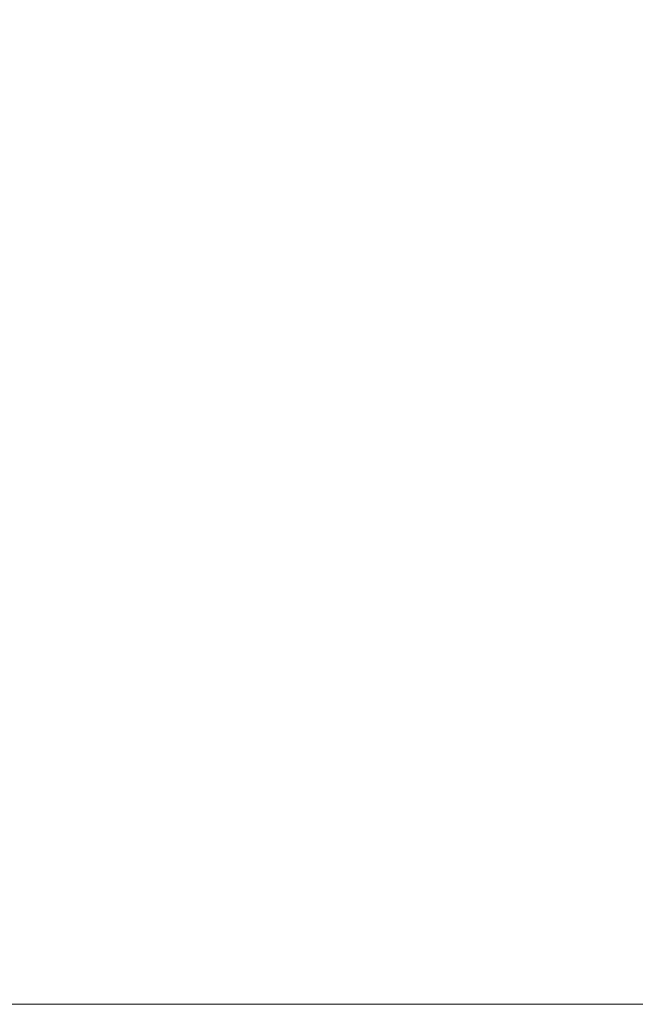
# Model space of a CAD drawing. Header units: inches. Extents: x -263 to 530, y -1 to 602.
# Tile 6 of 256: x -191.537 to -190.77, y 126 to 127.227. Entities that reach past the tile are written whole.
import ezdxf

# ---------------------------------------------------------------- set-up
doc = ezdxf.new("R2010")
doc.units = ezdxf.units.IN
doc.header["$MEASUREMENT"] = 0
doc.layers.add('A-WALL', color=113, linetype='Continuous', lineweight=13)

msp = doc.modelspace()

# ---------------------------------------------------------------- meshes
at = {"layer": 'A-WALL'}
mesh = msp.add_polyface(dxfattribs=at)
corners = [(-204.5, 134.5, 114.5), (-198, 134.5, 114.5), (-142.5, 134.5, 114.5), (-142.5, 126, 114.5), (-204.5, 126, 114.5)]
mesh.append_faces([[corners[k] for k in face] for face in [(1, 4, 0)]], dxfattribs={"vtx0": -1})
mesh.append_faces([[corners[k] for k in face] for face in [(3, 4, 1, 2)]], dxfattribs={"vtx1": -1})
mesh = msp.add_polyface(dxfattribs=at)
corners = [(-142.5, 134.5, 260), (-198, 134.5, 260), (-204.5, 134.5, 260), (-204.5, 126, 260), (-142.5, 126, 260)]
mesh.append_faces([[corners[k] for k in face] for face in [(1, 4, 0)]], dxfattribs={"vtx0": -1})
mesh.append_faces([[corners[k] for k in face] for face in [(3, 4, 1, 2)]], dxfattribs={"vtx1": -1})
mesh = msp.add_polyface(dxfattribs=at)
corners = [(-142.5, 134.5, -6), (-142.5, 126, -6), (-192, 126, -6), (-192, 134.5, -6)]
mesh.append_faces([[corners[k] for k in face] for face in [(0, 1, 2, 3)]])
mesh = msp.add_polyface(dxfattribs=at)
corners = [(-192, 134.5, 114.5), (-192, 126, 114.5), (-142.5, 126, 114.5), (-142.5, 134.5, 114.5)]
mesh.append_faces([[corners[k] for k in face] for face in [(0, 1, 2, 3)]])
mesh = msp.add_polyface(dxfattribs=at)
corners = [(-142.5, 126, 114.5), (-142.5, 126, 260), (-204.5, 126, 260), (-204.5, 126, 114.5), (-186, 126, 222), (-156, 126, 222), (-156, 126, 152), (-186, 126, 152)]
mesh.append_faces([[corners[k] for k in face] for face in [(3, 7, 4, 2), (7, 3, 0, 6)]], dxfattribs={"vtx0": -1, "vtx2": -1})
mesh.append_faces([[corners[k] for k in face] for face in [(1, 2, 4, 5), (5, 6, 0, 1)]], dxfattribs={"vtx1": -1, "vtx3": -1})
mesh = msp.add_polyface(dxfattribs=at)
corners = [(-142.5, 126, 114.5), (-192, 126, 114.5), (-192, 126, -6), (-142.5, 126, -6)]
mesh.append_faces([[corners[k] for k in face] for face in [(0, 1, 2, 3)]])

doc.saveas('drawing.dxf')
